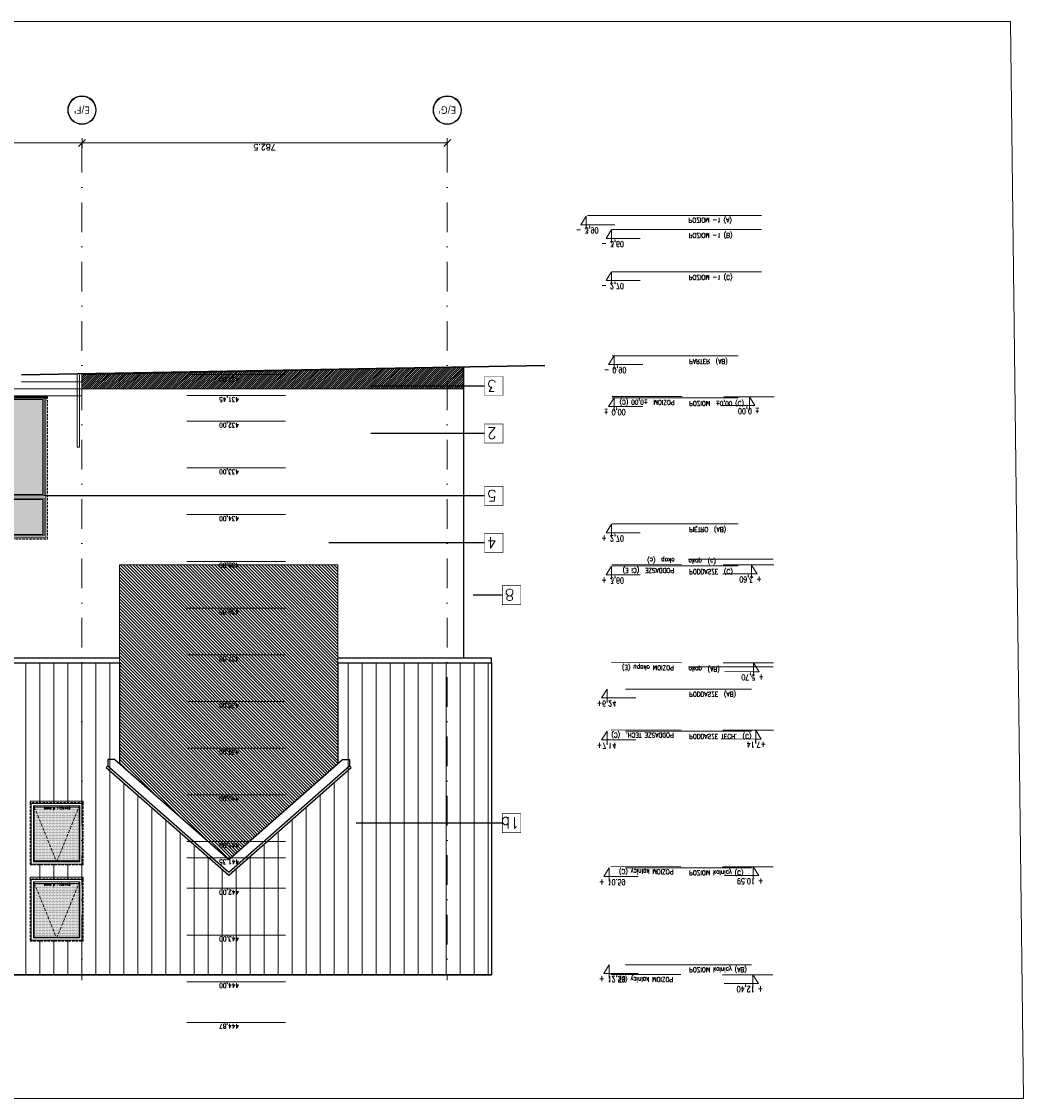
# Model space of a CAD drawing. Header units: millimetres. Extents: x 23192 to 177760, y -399809 to -79279.
# Tile 174 of 256: x 62481 to 64627, y -205278 to -202973. Entities that reach past the tile are written whole.
import ezdxf
from ezdxf.enums import TextEntityAlignment as Align

# ---------------------------------------------------------------- set-up
doc = ezdxf.new("R2010")
doc.units = ezdxf.units.MM
for name, pattern in [('CACHE', [9.525, 6.35, -3.175]), ('CARKOVANA', [7.5, 5, -2.5]), ('DASHDOT', [25.4, 12.7, -6.35, 0, -6.35])]:
    doc.linetypes.add(name, pattern=pattern)
doc.layers.get('0').update_dxf_attribs({"lineweight": 0})
for name, color, linetype, lineweight in [('! opisy okien elewacja', 7, 'Continuous', 0), ('!! 0_ Istn-okna', 6, 'Continuous', 13), ('!! 0_ Istn-sciany', 3, 'Continuous', 30), ('!! 1  WYDZIELENIE PPOŻ', 252, 'Continuous', 0), ('!! 1_Hatch dach', 252, 'Continuous', 5), ('!! 1_projektowana elewacja', 3, 'Continuous', 25), ('!! wymiary osi', 250, 'Continuous', 9), ('0-osie-liniA', 14, 'DASHDOT', 5), ('0-osie-tx', 66, 'Continuous', 9), ('0-rzedne-blok', 62, 'Continuous', 13)]:
    doc.layers.add(name, color=color, linetype=linetype, lineweight=lineweight)
for name, color, linetype, lineweight, plot in [('!! 0_bloki rzędnych', 7, 'Continuous', 0, False), ('!! 0_ramki', 66, 'Continuous', 9, False), ('!! 0_RZĘDNE BEZWZGLĘDNE', 10, 'Continuous', 0, False), ('ND', 240, 'Continuous', 0, False)]:
    doc.layers.add(name, color=color, linetype=linetype, lineweight=lineweight, plot=plot)
doc.layers.add('!! 1_ELEWACJA KOLOR', color=7, linetype='Continuous', lineweight=13, true_color=0x6888bb)
doc.layers.add('!! 2_ELEWACJA COKÓŁ', color=9, linetype='Continuous', lineweight=13, true_color=0x808080)
doc.layers.add('!!_1  OPISY ELEWACJE', color=250, linetype='Continuous')
doc.styles.add('DEUTSCH', font='SIMPLEX8')
doc.styles.add('SIMPLEX', font='simplex.shx', dxfattribs={"width": 0.77})
doc.styles.add('TAHOMA', font='tahoma.ttf')
doc.styles.add('TXT', font='simplex.shx')
doc.dimstyles.new('DIM50', dxfattribs={"dimscale": 5, "dimtxt": 2.5, "dimasz": 1.5, "dimexe": 0, "dimexo": 0, "dimgap": 0.5, "dimtad": 1, "dimdec": 4, "dimrnd": 0.5, "dimdsep": 46, "dimtxsty": 'TXT', "dimblk1": 'TICK1', "dimblk2": 'TICK1', "dimsah": 1, "dimcen": 0, "dimse1": 1, "dimse2": 1, "dimclrd": 1, "dimclre": 7, "dimclrt": 9, "dimadec": 0, "dimazin": 0, "dimtfac": 1, "dimtdec": 4, "dimtmove": 2, "dimatfit": 3, "dimldrblk": 'TICK1', "dimfxl": 1, "dimtolj": 1, "dimarcsym": 0})
doc.dimstyles.new('OL PB 100', dxfattribs={"dimscale": 4, "dimtxt": 3.5, "dimasz": 0.2, "dimexe": 10, "dimexo": 10, "dimgap": 0.5, "dimtad": 1, "dimdec": 1, "dimrnd": 0.5, "dimzin": 9, "dimdsep": 46, "dimtxsty": 'SIMPLEX', "dimblk": 'thick_MSz', "dimcen": 0.05, "dimdle": 8, "dimse1": 1, "dimse2": 1, "dimclrd": 256, "dimclre": 256, "dimclrt": 3, "dimadec": 1, "dimazin": 2, "dimtfac": 1, "dimtdec": 1, "dimtix": 1, "dimtofl": 0, "dimtmove": 2, "dimatfit": 3, "dimldrblk": 'thick_MSz', "dimfxl": 10, "dimfxlon": 1, "dimtolj": 1, "dimlwd": -1, "dimlwe": -1, "dimarcsym": 0})

# ---------------------------------------------------------------- blocks, each defined once
blk = doc.blocks.new('thick_MSz')
for p, q in [((-10, 0), (10, 0)), ((0, 15), (0, -15))]:
    blk.add_line(p, q)
at = {"const_width": 2, "elevation": 2}
blk.add_lwpolyline([(-7.1, -7.1), (7.1, 7.1)], dxfattribs=at)
blk = doc.blocks.new('*D3826')
at = {"layer": 'DEFPOINTS', "color": 0, "ltscale": 100, "transparency": 16777216}
for p in [(15576.3, 8739.9), (15576.3, 8648.5), (15846.3, 8648.5)]:
    blk.add_point(p, dxfattribs=at)
at = {"layer": 'ND', "ltscale": 100, "transparency": 16777216}
blk.add_line((15845.5, 8739.9), (15577.1, 8739.9), dxfattribs=at)
at = {"layer": 'ND', "ltscale": 100, "transparency": 16777216, "xscale": 0.8, "yscale": 0.8, "zscale": 0.8}
for p, rotation in [((15576.3, 8739.9), 180.0000000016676), ((15846.3, 8739.9), 1.667546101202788e-09)]:
    blk.add_blockref('thick_MSz', p, dxfattribs=dict(at, rotation=rotation))
at = {"layer": 'ND', "color": 3, "ltscale": 100, "transparency": 16777216, "insert": (15711.3, 8748.9), "char_height": 14, "attachment_point": 5, "rotation": 0, "style": 'SIMPLEX'}
blk.add_mtext('\\A1;270', dxfattribs=at)
blk = doc.blocks.new('D_kota')
for p, q in [((8.7, 0), (8.7, 23)), ((-0.8, 15), (8.7, 15)), ((8.7, 0), (-0.8, 15))]:
    blk.add_line(p, q)
blk.add_lwpolyline([(-0.8, 15), (57.9, 15)])
at = {"style": 'DEUTSCH', "width": 0.8}
blk.add_attdef('POZ.ARCH', (7.3, 19.7), '', height=10, dxfattribs=at)
blk = doc.blocks.new('*D3827')
at = {"layer": 'DEFPOINTS', "color": 0, "ltscale": 100, "transparency": 16777216}
for p in [(15846.3, 8789.5), (14272.3, 8752.2), (15846.3, 8606.6)]:
    blk.add_point(p, dxfattribs=at)
at = {"layer": 'ND', "ltscale": 100, "transparency": 16777216}
blk.add_line((14273.1, 8789.5), (15845.5, 8789.5), dxfattribs=at)
at = {"layer": 'ND', "ltscale": 100, "transparency": 16777216, "xscale": 0.8, "yscale": 0.8, "zscale": 0.8}
for p, rotation in [((14272.3, 8789.5), 180.0000000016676), ((15846.3, 8789.5), 1.667517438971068e-09)]:
    blk.add_blockref('thick_MSz', p, dxfattribs=dict(at, rotation=rotation))
at = {"layer": 'ND', "color": 3, "ltscale": 100, "transparency": 16777216, "insert": (15065.7, 8799.5), "char_height": 14, "attachment_point": 5, "rotation": 0, "style": 'SIMPLEX'}
blk.add_mtext('\\A1;1574', dxfattribs=at)
blk = doc.blocks.new('*D3828')
at = {"layer": 'DEFPOINTS', "color": 0, "ltscale": 100, "transparency": 16777216}
for p in [(15216.3, 8739.9), (15216.3, 8648.5), (15576.3, 8648.5)]:
    blk.add_point(p, dxfattribs=at)
at = {"layer": 'ND', "ltscale": 100, "transparency": 16777216}
blk.add_line((15575.5, 8739.9), (15217.1, 8739.9), dxfattribs=at)
at = {"layer": 'ND', "ltscale": 100, "transparency": 16777216, "xscale": 0.8, "yscale": 0.8, "zscale": 0.8}
for p, rotation in [((15216.3, 8739.9), 180.0000000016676), ((15576.3, 8739.9), 1.667546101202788e-09)]:
    blk.add_blockref('thick_MSz', p, dxfattribs=dict(at, rotation=rotation))
at = {"layer": 'ND', "color": 3, "ltscale": 100, "transparency": 16777216, "insert": (15396.3, 8748.9), "char_height": 14, "attachment_point": 5, "rotation": 0, "style": 'SIMPLEX'}
blk.add_mtext('\\A1;360', dxfattribs=at)
blk = doc.blocks.new('*D3829')
at = {"layer": 'DEFPOINTS', "color": 0, "ltscale": 100, "transparency": 16777216}
for p in [(14862.3, 8739.9), (14862.3, 8648.6), (15216.3, 8648.5)]:
    blk.add_point(p, dxfattribs=at)
at = {"layer": 'ND', "ltscale": 100, "transparency": 16777216}
blk.add_line((15215.5, 8739.9), (14863.1, 8739.9), dxfattribs=at)
at = {"layer": 'ND', "ltscale": 100, "transparency": 16777216, "xscale": 0.8, "yscale": 0.8, "zscale": 0.8}
for p, rotation in [((14862.3, 8739.9), 180.0000000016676), ((15216.3, 8739.9), 1.667546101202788e-09)]:
    blk.add_blockref('thick_MSz', p, dxfattribs=dict(at, rotation=rotation))
at = {"layer": 'ND', "color": 3, "ltscale": 100, "transparency": 16777216, "insert": (15039.3, 8748.9), "char_height": 14, "attachment_point": 5, "rotation": 0, "style": 'SIMPLEX'}
blk.add_mtext('\\A1;354', dxfattribs=at)
blk = doc.blocks.new('*D3830')
at = {"layer": 'DEFPOINTS', "color": 0, "ltscale": 100, "transparency": 16777216}
for p in [(14272.3, 8739.9), (14272.3, 8693), (14862.3, 8648.6)]:
    blk.add_point(p, dxfattribs=at)
at = {"layer": 'ND', "ltscale": 100, "transparency": 16777216}
blk.add_line((14861.5, 8739.9), (14273.1, 8739.9), dxfattribs=at)
at = {"layer": 'ND', "ltscale": 100, "transparency": 16777216, "xscale": 0.8, "yscale": 0.8, "zscale": 0.8}
for p, rotation in [((14272.3, 8739.9), 180.0000000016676), ((14862.3, 8739.9), 1.667546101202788e-09)]:
    blk.add_blockref('thick_MSz', p, dxfattribs=dict(at, rotation=rotation))
at = {"layer": 'ND', "color": 3, "ltscale": 100, "transparency": 16777216, "insert": (14567.3, 8748.9), "char_height": 14, "attachment_point": 5, "rotation": 0, "style": 'SIMPLEX'}
blk.add_mtext('\\A1;590', dxfattribs=at)
blk = doc.blocks.new('*D3831')
at = {"layer": 'DEFPOINTS', "color": 0, "ltscale": 100, "transparency": 16777216}
for p in [(15486.3, 8710.4), (15486.3, 8648.5), (15756.3, 8648.5)]:
    blk.add_point(p, dxfattribs=at)
at = {"layer": 'ND', "ltscale": 100, "transparency": 16777216}
blk.add_line((15755.5, 8710.4), (15487.1, 8710.4), dxfattribs=at)
at = {"layer": 'ND', "ltscale": 100, "transparency": 16777216, "xscale": 0.8, "yscale": 0.8, "zscale": 0.8}
for p, rotation in [((15486.3, 8710.4), 180.0000000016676), ((15756.3, 8710.4), 1.667546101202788e-09)]:
    blk.add_blockref('thick_MSz', p, dxfattribs=dict(at, rotation=rotation))
at = {"layer": 'ND', "color": 3, "ltscale": 100, "transparency": 16777216, "insert": (15621.3, 8719.4), "char_height": 14, "attachment_point": 5, "rotation": 0, "style": 'SIMPLEX'}
blk.add_mtext('\\A1;270', dxfattribs=at)
blk = doc.blocks.new('*D3832')
at = {"layer": 'DEFPOINTS', "color": 0, "ltscale": 100, "transparency": 16777216}
for p in [(15126.3, 8710.4), (15126.3, 8648.5), (15486.3, 8648.5)]:
    blk.add_point(p, dxfattribs=at)
at = {"layer": 'ND', "ltscale": 100, "transparency": 16777216}
blk.add_line((15485.5, 8710.4), (15127.1, 8710.4), dxfattribs=at)
at = {"layer": 'ND', "ltscale": 100, "transparency": 16777216, "xscale": 0.8, "yscale": 0.8, "zscale": 0.8, "rotation": 180}
blk.add_blockref('thick_MSz', (15126.3, 8710.4), dxfattribs=at)
at = {"layer": 'ND', "ltscale": 100, "transparency": 16777216, "xscale": 0.8, "yscale": 0.8, "zscale": 0.8}
blk.add_blockref('thick_MSz', (15486.3, 8710.4), dxfattribs=at)
at = {"layer": 'ND', "color": 3, "ltscale": 100, "transparency": 16777216, "insert": (15306.3, 8701.4), "char_height": 14, "attachment_point": 5, "rotation": 180, "style": 'SIMPLEX'}
blk.add_mtext('\\A1;360', dxfattribs=at)
blk = doc.blocks.new('*D3824')
at = {"layer": 'DEFPOINTS', "color": 0, "ltscale": 100, "transparency": 16777216}
for p in [(14772.3, 8709.4), (14772.3, 8648.5), (15126.3, 8648.5)]:
    blk.add_point(p, dxfattribs=at)
at = {"layer": 'ND', "ltscale": 100, "transparency": 16777216}
blk.add_line((15125.5, 8709.4), (14773.1, 8709.4), dxfattribs=at)
at = {"layer": 'ND', "ltscale": 100, "transparency": 16777216, "xscale": 0.8, "yscale": 0.8, "zscale": 0.8, "rotation": 180}
blk.add_blockref('thick_MSz', (14772.3, 8709.4), dxfattribs=at)
at = {"layer": 'ND', "ltscale": 100, "transparency": 16777216, "xscale": 0.8, "yscale": 0.8, "zscale": 0.8}
blk.add_blockref('thick_MSz', (15126.3, 8709.4), dxfattribs=at)
at = {"layer": 'ND', "color": 3, "ltscale": 100, "transparency": 16777216, "insert": (14949.3, 8700.4), "char_height": 14, "attachment_point": 5, "rotation": 180, "style": 'SIMPLEX'}
blk.add_mtext('\\A1;354', dxfattribs=at)
blk = doc.blocks.new('*D3825')
at = {"layer": 'DEFPOINTS', "color": 0, "ltscale": 100, "transparency": 16777216}
for p in [(14479.8, 8709.4), (14479.8, 8593.5), (14772.3, 8593.5)]:
    blk.add_point(p, dxfattribs=at)
at = {"layer": 'ND', "ltscale": 100, "transparency": 16777216}
blk.add_line((14771.5, 8709.4), (14480.6, 8709.4), dxfattribs=at)
at = {"layer": 'ND', "ltscale": 100, "transparency": 16777216, "xscale": 0.8, "yscale": 0.8, "zscale": 0.8, "rotation": 180}
blk.add_blockref('thick_MSz', (14479.8, 8709.4), dxfattribs=at)
at = {"layer": 'ND', "ltscale": 100, "transparency": 16777216, "xscale": 0.8, "yscale": 0.8, "zscale": 0.8}
blk.add_blockref('thick_MSz', (14772.3, 8709.4), dxfattribs=at)
at = {"layer": 'ND', "color": 3, "ltscale": 100, "transparency": 16777216, "insert": (14626.1, 8718.4), "char_height": 14, "attachment_point": 5, "style": 'SIMPLEX'}
blk.add_mtext('\\A1;292.5', dxfattribs=at)
blk = doc.blocks.new('RZĘDNE BEZWZGLĘDNE')
at = {"layer": '!! 0_RZĘDNE BEZWZGLĘDNE'}
for points in [[(62904.4, -203122.6), (63115.5, -203122.6)], [(62904.4, -203209.6), (63115.5, -203209.6)], [(62904.4, -203309.6), (63115.5, -203309.6)], [(62904.4, -203409.6), (63115.5, -203409.6)], [(62904.4, -203474.6), (63115.5, -203474.6)], [(62904.4, -203509.6), (63115.5, -203509.6)], [(62904.4, -203609.6), (63115.5, -203609.6)], [(62904.4, -203709.6), (63115.5, -203709.6)], [(62904.4, -203809.6), (63115.5, -203809.6)], [(62904.4, -203909.6), (63115.5, -203909.6)], [(62904.4, -204009.6), (63115.5, -204009.6)], [(62904.4, -204109.6), (63115.5, -204109.6)], [(62904.4, -204209.6), (63115.5, -204209.6)], [(62904.4, -204309.6), (63115.5, -204309.6)], [(62904.4, -204409.6), (63115.5, -204409.6)], [(62904.4, -204464.6), (63115.5, -204464.6)], [(62904.4, -204509.6), (63115.5, -204509.6)]]:
    blk.add_lwpolyline(points, dxfattribs=at)
at = {"layer": '!! 0_RZĘDNE BEZWZGLĘDNE', "char_height": 10, "attachment_point": 1, "style": 'SIMPLEX'}
for s, insert in [('444,87', (63003.7, -203109.2)), ('444,00', (63003.7, -203196.2)), ('443,00', (63003.7, -203296.2)), ('442,00', (63003.7, -203396.2)), ('441,35', (63003.7, -203461.2)), ('441,00', (63003.7, -203496.2)), ('440,00', (63003.7, -203596.2)), ('439,00', (63003.7, -203696.2)), ('438,00', (63003.7, -203796.2)), ('437,00', (63003.7, -203896.2)), ('436,00', (63003.7, -203996.2)), ('435,00', (63003.7, -204096.2)), ('434,00', (63003.7, -204196.2)), ('433,00', (63003.7, -204296.2)), ('432,00', (63003.7, -204396.2)), ('431,45', (63003.7, -204451.2)), ('431,00', (63003.7, -204494.2))]:
    blk.add_mtext_dynamic_manual_height_columns(s, width=111.802, gutter_width=20, heights=[0], dxfattribs=dict(at, insert=insert))
blk = doc.blocks.new('*U81')
h = blk.add_hatch(color=256)
edge = h.paths.add_edge_path()
edge.add_arc((0, 0), 30.6, 0, 360)
edge = h.paths.add_edge_path(flags=17)
edge.add_arc((0, 0), 29.4, 0, 360)
for radius in [30.6, 29.4]:
    blk.add_circle((0, 0), radius)
at = {"style": 'TAHOMA', "flags": 8}
blk.add_attdef('ANSICHTSNUMMER', text='', height=16, dxfattribs=at).set_placement((0, 0), align=Align.MIDDLE_CENTER)
blk = doc.blocks.new('TICK1')
at = {"color": 2}
blk.add_line((-1, -1), (1, 1), dxfattribs=at)
at = {"color": 0}
for p, q in [((0, 0), (-1, 0)), ((0, -1.4), (0, 1.4))]:
    blk.add_line(p, q, dxfattribs=at)
blk = doc.blocks.new('*D3726')
at = {"layer": '!! wymiary osi', "color": 1, "lineweight": -2, "transparency": 16777216}
blk.add_line((63385.1, -211174.5), (62617.6, -211174.5), dxfattribs=at)
at = {"layer": 'DEFPOINTS', "color": 0, "transparency": 16777216}
for p in [(62610.1, -211174.5), (62610.1, -211174.5), (63392.6, -211174.5)]:
    blk.add_point(p, dxfattribs=at)
at = {"layer": '!! wymiary osi', "color": 1, "lineweight": -2, "transparency": 16777216, "xscale": 7.5, "yscale": 7.5, "zscale": 7.5, "rotation": 180}
blk.add_blockref('TICK1', (62610.1, -211174.5), dxfattribs=at)
at = {"layer": '!! wymiary osi', "color": 1, "lineweight": -2, "transparency": 16777216, "xscale": 7.5, "yscale": 7.5, "zscale": 7.5}
blk.add_blockref('TICK1', (63392.6, -211174.5), dxfattribs=at)
at = {"layer": '!! wymiary osi', "color": 9, "transparency": 16777216, "insert": (63001.3, -211183.3), "char_height": 12.5, "attachment_point": 5, "rotation": 180, "style": 'TXT'}
blk.add_mtext('\\A1;782.5', dxfattribs=at)
blk = doc.blocks.new('*D3727')
at = {"layer": '!! wymiary osi', "color": 1, "lineweight": -2, "transparency": 16777216}
blk.add_line((62602.6, -211174.5), (62018.6, -211174.5), dxfattribs=at)
at = {"layer": 'DEFPOINTS', "color": 0, "transparency": 16777216}
for p in [(62011.1, -211174.5), (62011.1, -211174.5), (62610.1, -211174.5)]:
    blk.add_point(p, dxfattribs=at)
at = {"layer": '!! wymiary osi', "color": 1, "lineweight": -2, "transparency": 16777216, "xscale": 7.5, "yscale": 7.5, "zscale": 7.5, "rotation": 180}
blk.add_blockref('TICK1', (62011.1, -211174.5), dxfattribs=at)
at = {"layer": '!! wymiary osi', "color": 1, "lineweight": -2, "transparency": 16777216, "xscale": 7.5, "yscale": 7.5, "zscale": 7.5}
blk.add_blockref('TICK1', (62610.1, -211174.5), dxfattribs=at)
at = {"layer": '!! wymiary osi', "color": 9, "transparency": 16777216, "insert": (62310.6, -211183.3), "char_height": 12.5, "attachment_point": 5, "rotation": 180, "style": 'TXT'}
blk.add_mtext('\\A1;599', dxfattribs=at)
blk = doc.blocks.new('OKNODRZWI 220X295')
at = {"layer": '!! 1_Hatch dach', "true_color": 0x575757}
h = blk.add_hatch(dxfattribs=at)
h.set_pattern_fill('DOTS', color=251, angle=360)
h.set_pattern_definition([(0, (0, 1691.0442), (0.79375, 1.5875), [0, -1.5875])])
h.paths.add_polyline_path([(75142.4, -202346.5), (75047.4, -202346.5), (75047.4, -202549.5), (75142.4, -202549.5)])
h.paths.add_polyline_path([(75253.4, -202346.5), (75153.4, -202346.5), (75153.4, -202549.5), (75253.4, -202549.5)])
h.paths.add_polyline_path([(75253.4, -202261), (75153.4, -202261), (75153.4, -202335.5), (75253.4, -202335.5)])
h.paths.add_polyline_path([(75142.4, -202261), (75047.4, -202261), (75047.4, -202335.5), (75142.4, -202335.5)])
h.paths.add_polyline_path([(75199.5, -202335.7), (75199.6, -202335.6), (75199.5, -202335.3)])
h = blk.add_hatch(dxfattribs=at)
h.set_pattern_fill('ANSI31', color=251, scale=0.05, angle=360)
h.set_pattern_definition([(45, (26489.86939, 35020.72664), (-0.11225320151, 0.11225320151), [])])
h.paths.add_polyline_path([(75037.4, -202552.5), (75263.4, -202552.5), (75263.4, -202555.5), (75037.4, -202555.5)])
at = {"layer": '! opisy okien elewacja'}
for p in [(75040.4, -202499.5), (75040.4, -202548), (75040.4, -202552.5), (75246.4, -202552.5)]:
    blk.add_point(p, dxfattribs=at)
at = {"layer": '!! 0_ Istn-okna', "linetype": 'CARKOVANA', "lineweight": 5}
blk.add_lwpolyline([(75037.4, -202555.5), (75263.4, -202555.5), (75263.4, -202251), (75037.4, -202251)], close=True, dxfattribs=at)
at = {"layer": '!! 0_ Istn-okna'}
for points in [[(75040.4, -202552.5), (75260.4, -202552.5), (75260.4, -202254), (75040.4, -202254)], [(75044.4, -202338.5), (75256.4, -202338.5), (75256.4, -202258), (75044.4, -202258)], [(75142.4, -202261), (75047.4, -202261), (75047.4, -202335.5), (75142.4, -202335.5)], [(75153.4, -202261), (75253.4, -202261), (75253.4, -202335.5), (75153.4, -202335.5)], [(75142.4, -202346.5), (75047.4, -202346.5), (75047.4, -202549.5), (75142.4, -202549.5)], [(75153.4, -202346.5), (75253.4, -202346.5), (75253.4, -202549.5), (75153.4, -202549.5)], [(75037.4, -202552.5), (75263.4, -202552.5), (75263.4, -202555.5), (75037.4, -202555.5)]]:
    blk.add_lwpolyline(points, close=True, dxfattribs=at)
for points in [[(75145.4, -202258), (75145.4, -202338.5)], [(75150.4, -202258), (75150.4, -202338.5)], [(75044.4, -202338.5), (75145.4, -202338.5)], [(75044.4, -202343.5), (75145.4, -202343.5)], [(75044.4, -202343.5), (75044.4, -202552.5)], [(75145.4, -202343.5), (75145.4, -202552.5)], [(75150.4, -202338.5), (75256.4, -202338.5)], [(75150.4, -202343.5), (75256.4, -202343.5)], [(75150.4, -202343.5), (75150.4, -202552.5)], [(75256.4, -202343.5), (75256.4, -202552.5)]]:
    blk.add_lwpolyline(points, dxfattribs=at)
blk.add_lwpolyline([(75260.4, -202254), (75040.4, -202254), (75040.4, -202552.5), (75260.4, -202552.5)], close=True)
at = {"insert": (75200.8, -202544.5), "char_height": 5, "attachment_point": 1, "style": 'TXT'}
blk.add_mtext_dynamic_manual_height_columns('okno 220x295', width=87.931, gutter_width=75, heights=[0], dxfattribs=at)
blk = doc.blocks.new('rzędne elewacji 3')
at = {"layer": '0-rzedne-blok'}
for p, q in [((-21412, 5688.3), (-21262.2, 5688.3)), ((-21173, 5688.3), (-21065, 5688.3)), ((-21412, 5328.3), (-21262.2, 5328.3)), ((-21173, 5328.3), (-21065, 5328.3)), ((-21412.1, 5118.5), (-21262.2, 5118.5)), ((-21173, 5118.5), (-21065, 5118.5)), ((-21412.1, 4974.3), (-21262.2, 4974.3)), ((-21173, 4974.3), (-21065, 4974.3)), ((-21412.1, 4681.8), (-21262.2, 4681.8)), ((-21173, 4681.8), (-21065, 4681.8)), ((-21412.1, 4450.7), (-21262.2, 4450.7)), ((-21173, 4450.7), (-21065, 4450.7))]:
    blk.add_line(p, q, dxfattribs=at)
ref = blk.add_blockref('D_kota', (-21107, 5688.3), dxfattribs=dict(at, xscale=1.250000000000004, yscale=1.250000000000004, zscale=1.250000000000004, rotation=180))
ref.add_attrib('POZ.ARCH', '%%p 0,00  ', (-21096.2, 5663.8), dxfattribs={"layer": '0', "height": 12.5, "rotation": 180, "style": 'DEUTSCH', "width": 0.8})
ref = blk.add_blockref('D_kota', (-21101.6, 5327.9), dxfattribs=dict(at, xscale=1.250000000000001, yscale=1.250000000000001, zscale=1.250000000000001, rotation=179.9999999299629))
ref.add_attrib('POZ.ARCH', '+ 3,60', (-21090.7, 5303.3), dxfattribs={"layer": '0', "height": 12.5, "rotation": 180, "style": 'DEUTSCH', "width": 0.8})
ref = blk.add_blockref('D_kota', (-21096.6, 5118.5), dxfattribs=dict(at, xscale=1.250000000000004, yscale=1.250000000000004, zscale=1.250000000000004, rotation=180))
ref.add_attrib('POZ.ARCH', '+ 5,70', (-21085.8, 5093.9), dxfattribs={"layer": '0', "height": 12.5, "rotation": 180, "style": 'DEUTSCH', "width": 0.8})
ref = blk.add_blockref('D_kota', (-21091.8, 4974.3), dxfattribs=dict(at, xscale=1.250000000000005, yscale=1.250000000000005, zscale=1.250000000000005, rotation=180))
ref.add_attrib('POZ.ARCH', '+7,14', (-21081, 4949.8), dxfattribs={"layer": '0', "height": 12.5, "rotation": 180, "style": 'DEUTSCH', "width": 0.8})
ref = blk.add_blockref('D_kota', (-21096.6, 4681.8), dxfattribs=dict(at, xscale=1.250000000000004, yscale=1.250000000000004, zscale=1.250000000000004, rotation=180))
ref.add_attrib('POZ.ARCH', '+ 10.59', (-21085.8, 4657.2), dxfattribs={"layer": '0', "height": 12.5, "rotation": 180, "style": 'DEUTSCH', "width": 0.8})
ref = blk.add_blockref('D_kota', (-21096.6, 4450.7), dxfattribs=dict(at, xscale=1.250000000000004, yscale=1.250000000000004, zscale=1.250000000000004, rotation=180))
ref.add_attrib('POZ.ARCH', '+ 12,40', (-21085.8, 4426.1), dxfattribs={"layer": '0', "height": 12.5, "rotation": 180, "style": 'DEUTSCH', "width": 0.8})
at = {"layer": '0-rzedne-blok', "style": 'SIMPLEX', "width": 0.77}
for s, p in [('POZIOM  %%P0,00 (C)', (-21278.3, 5681, 0)), ('okap  (c)', (-21277.4, 5342.7)), ('PODDASZE  (Ci E)', (-21278.3, 5321, 0)), ('POZIOM okapu (E)', (-21278.3, 5112.8, 0)), ('PODDASZE TECH.  (C)', (-21278.3, 4968.4, 0)), ('POZIOM kalnicy (C)', (-21278.3, 4676.1, 0)), ('POZIOM kalnicy (E)', (-21278.3, 4445, 0))]:
    blk.add_text(s, height=10, rotation=180, dxfattribs=at).set_placement(p)
blk = doc.blocks.new('POZIOMY BLOK')
for p, q in [((14909.91, 9009.49), (14909.91, 8828.06)), ((15140.67, 9009.49), (15140.67, 8828.06)), ((15756.32, 8984.49), (15756.32, 8664.25)), ((15846.32, 8984.49), (15846.32, 8664.25)), ((15876.32, 8984.49), (15876.32, 8664.25)), ((14272.32, 8962.8), (14272.32, 8693.05)), ((14479.8, 8962.8), (14479.8, 8693.05)), ((14772.32, 8962.8), (14772.32, 8693.05)), ((14862.32, 8962.8), (14862.32, 8693.05)), ((15126.32, 8934), (15126.32, 8664.25)), ((15216.32, 8934), (15216.32, 8664.25)), ((15486.32, 8934), (15486.32, 8664.25)), ((15576.32, 8934), (15576.32, 8664.25)), ((15876.32, 8682.25), (15876.32, 8611.49))]:
    blk.add_line(p, q)
at = {"layer": '0-rzedne-blok'}
ref = blk.add_blockref('D_kota', (14272.32, 8647.32), dxfattribs=dict(at, xscale=1.250000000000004, yscale=1.250000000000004, zscale=1.250000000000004, rotation=90))
ref.add_attrib('POZ.ARCH', '+ 12,50', (14247.74, 8636.49), dxfattribs={"layer": '0', "height": 12.5, "rotation": 90, "style": 'DEUTSCH', "width": 0.8})
ref = blk.add_blockref('D_kota', (14479.8, 8647.32), dxfattribs=dict(at, xscale=1.250000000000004, yscale=1.250000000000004, zscale=1.250000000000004, rotation=90))
ref.add_attrib('POZ.ARCH', '+ 10.59', (14455.22, 8636.49), dxfattribs={"layer": '0', "height": 12.5, "rotation": 90, "style": 'DEUTSCH', "width": 0.8})
ref = blk.add_blockref('D_kota', (15125.85, 8652.26), dxfattribs=dict(at, xscale=1.250000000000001, yscale=1.250000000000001, zscale=1.250000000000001, rotation=89.99999992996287))
ref.add_attrib('POZ.ARCH', '+ 3,60', (15101.27, 8641.44), dxfattribs={"layer": '0', "height": 12.5, "rotation": 90, "style": 'DEUTSCH', "width": 0.8})
ref = blk.add_blockref('D_kota', (15215.85, 8652.26), dxfattribs=dict(at, xscale=1.250000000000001, yscale=1.250000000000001, zscale=1.250000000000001, rotation=89.99999992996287))
ref.add_attrib('POZ.ARCH', '+ 2,70', (15191.27, 8641.44), dxfattribs={"layer": '0', "height": 12.5, "rotation": 90, "style": 'DEUTSCH', "width": 0.8})
ref = blk.add_blockref('D_kota', (15486.32, 8657.67), dxfattribs=dict(at, xscale=1.250000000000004, yscale=1.250000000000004, zscale=1.250000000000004, rotation=90))
ref.add_attrib('POZ.ARCH', '%%p 0,00  ', (15461.74, 8646.85), dxfattribs={"layer": '0', "height": 12.5, "rotation": 90, "style": 'DEUTSCH', "width": 0.8})
ref = blk.add_blockref('D_kota', (15576.32, 8657.67), dxfattribs=dict(at, xscale=1.250000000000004, yscale=1.250000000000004, zscale=1.250000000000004, rotation=90))
ref.add_attrib('POZ.ARCH', '- 0,90  ', (15551.74, 8646.85), dxfattribs={"layer": '0', "height": 12.5, "rotation": 90, "style": 'DEUTSCH', "width": 0.8})
ref = blk.add_blockref('D_kota', (15756.32, 8652.26), dxfattribs=dict(at, xscale=1.250000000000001, yscale=1.250000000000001, zscale=1.250000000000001, rotation=89.99999992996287))
ref.add_attrib('POZ.ARCH', '- 2,70', (15731.74, 8641.44), dxfattribs={"layer": '0', "height": 12.5, "rotation": 90, "style": 'DEUTSCH', "width": 0.8})
ref = blk.add_blockref('D_kota', (15846.32, 8652.26), dxfattribs=dict(at, xscale=1.250000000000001, yscale=1.250000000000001, zscale=1.250000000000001, rotation=89.99999992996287))
ref.add_attrib('POZ.ARCH', '- 3,60', (15821.74, 8641.44), dxfattribs={"layer": '0', "height": 12.5, "rotation": 90, "style": 'DEUTSCH', "width": 0.8})
ref = blk.add_blockref('D_kota', (14772.32, 8642.51), dxfattribs=dict(at, xscale=1.250000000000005, yscale=1.250000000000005, zscale=1.250000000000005, rotation=90))
ref.add_attrib('POZ.ARCH', '+7,14', (14747.74, 8631.68), dxfattribs={"layer": '0', "height": 12.5, "rotation": 90, "style": 'DEUTSCH', "width": 0.8})
ref = blk.add_blockref('D_kota', (14862.32, 8642.51), dxfattribs=dict(at, xscale=1.250000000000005, yscale=1.250000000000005, zscale=1.250000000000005, rotation=90))
ref.add_attrib('POZ.ARCH', '+6,24', (14837.74, 8631.68), dxfattribs={"layer": '0', "height": 12.5, "rotation": 90, "style": 'DEUTSCH', "width": 0.8})
ref = blk.add_blockref('D_kota', (15875.5, 8597.99), dxfattribs=dict(at, xscale=1.250000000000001, yscale=1.250000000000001, zscale=1.250000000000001, rotation=89.99999992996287))
ref.add_attrib('POZ.ARCH', '- 3,90', (15850.92, 8587.16), dxfattribs={"layer": '0', "height": 12.5, "rotation": 90, "style": 'DEUTSCH', "width": 0.8})
at = {"style": 'SIMPLEX', "width": 0.77}
for s, p in [('POZIOM kalnicy (AB)', (14266.63, 8829.03, -0.04)), ('PODDASZE TECH.  (C)', (14766.35, 8829.03, -0.04)), ('POZIOM kalnicy (C)', (14474.11, 8829.03, -0.04)), ('PODDASZE  (AB)', (14856.35, 8829.03, -0.04)), ('PODDASZE  (C)', (15118.99, 8829.03, -0.04)), ('POZIOM  %%P0,00 (C)', (15478.99, 8829.03, -0.04)), ('PIĘTRO  (AB)', (15208.99, 8829.03, -0.04)), ('PARTER  (AB)', (15568.99, 8829.03, -0.04)), ('POZIOM -1 (C)', (15748.99, 8828.23, -0.04)), ('POZIOM -1 (B)', (15838.99, 8828.23, -0.04)), ('POZIOM -1 (A)', (15871.38, 8827.97, -0.04)), ('okap  (AB)', (14909.91, 8828.06)), ('okap  (c)', (15140.67, 8828.06))]:
    blk.add_text(s, height=10, rotation=90, dxfattribs=at).set_placement(p)
at = {"layer": 'ND', "ltscale": 100}
dim = blk.add_linear_dim(base=(15846.32, 8789.48), p1=(14272.32, 8752.23), p2=(15846.32, 8606.6), angle=180, dimstyle='OL PB 100', dxfattribs=at)
dim.commit()
dim.dimension.update_dxf_attribs({"geometry": '*D3827', "text_midpoint": (15065.71, 8799.48), "dimtype": 160})
for base, p1, p2, picture, middle in [((14272.32, 8739.89), (14862.32, 8648.65), (14272.32, 8693.05), '*D3830', (14567.32, 8748.89)), ((14862.32, 8739.89), (15216.32, 8648.52), (14862.32, 8648.65), '*D3829', (15039.32, 8748.89)), ((15216.32, 8739.89), (15576.32, 8648.52), (15216.32, 8648.52), '*D3828', (15396.32, 8748.89)), ((15576.32, 8739.89), (15846.32, 8648.52), (15576.32, 8648.52), '*D3826', (15711.32, 8748.89)), ((14772.32, 8709.43), (15126.32, 8648.52), (14772.32, 8648.52), '*D3824', (14949.32, 8700.43)), ((15126.32, 8710.39), (15486.32, 8648.52), (15126.32, 8648.52), '*D3832', (15306.32, 8701.39)), ((15486.32, 8710.39), (15756.32, 8648.52), (15486.32, 8648.52), '*D3831', (15621.32, 8719.39))]:
    dim = blk.add_linear_dim(base=base, p1=p1, p2=p2, angle=180, dimstyle='OL PB 100', dxfattribs=at)
    dim.commit()
    dim.dimension.update_dxf_attribs({"geometry": picture, "text_midpoint": middle})
dim = blk.add_linear_dim(base=(14479.8, 8709.43), p1=(14772.32, 8593.49), p2=(14479.8, 8593.49), dimstyle='OL PB 100', dxfattribs=at)
dim.commit()
dim.dimension.update_dxf_attribs({"geometry": '*D3825', "text_midpoint": (14626.06, 8718.43)})
blk = doc.blocks.new('BLOK OSIE DE')
at = {"layer": '0-osie-liniA', "ltscale": 5}
for points in [[(62610.06735, -211174.54046), (62610.06735, -212967.07145)], [(63392.56735, -211174.54046), (63392.56735, -212967.07145)]]:
    blk.add_lwpolyline(points, dxfattribs=at)
at = {"layer": '0-osie-tx'}
ref = blk.add_blockref('*U81', (62610.06735, -211104.04341), dxfattribs=at)
ref.add_attrib('ANSICHTSNUMMER', "E/F'", dxfattribs={"layer": '0', "height": 16, "rotation": 180, "style": 'TAHOMA', "flags": 8}).set_placement((62610.06735, -211104.04341), align=Align.MIDDLE_CENTER)
ref = blk.add_blockref('*U81', (63392.56735, -211104.04341), dxfattribs=at)
ref.add_attrib('ANSICHTSNUMMER', "E/G'", dxfattribs={"layer": '0', "height": 16, "rotation": 180, "style": 'TAHOMA', "flags": 8}).set_placement((63392.56735, -211104.04341), align=Align.MIDDLE_CENTER)
at = {"layer": '!! wymiary osi'}
for base, p1, p2, picture, middle in [((62011.06735, -211174.54046), (62610.06735, -211174.54046), (62011.06735, -211174.54046), '*D3727', (62310.56735, -211183.29046)), ((62610.06735, -211174.54046), (63392.56735, -211174.54046), (62610.06735, -211174.54046), '*D3726', (63001.31735, -211183.29046))]:
    dim = blk.add_linear_dim(base=base, p1=p1, p2=p2, angle=180, dimstyle='DIM50', dxfattribs=at)
    dim.commit()
    dim.dimension.update_dxf_attribs({"geometry": picture, "text_midpoint": middle})

msp = doc.modelspace()

# ---------------------------------------------------------------- hatches: boundary and pattern name
at = {"layer": '!! 1_ELEWACJA KOLOR', "true_color": 0x4f5358}
h = msp.add_hatch(dxfattribs=at)
h.set_pattern_fill('ANSI31', color=251, scale=1.5, angle=-90)
h.set_pattern_definition([(315, (0, -139.75), (3.36759605, 3.36759605), [])])
h.paths.add_polyline_path([(62690.44128, -204561.23741), (62690.44128, -204135.85944), (63158.18947, -204135.85944), (63158.18947, -204561.23741), (62924.31537, -204767.04662)])
at = {"layer": '!! 1_Hatch dach'}
h = msp.add_hatch(dxfattribs=at)
h.set_pattern_fill('_USER', color=8, scale=30, angle=90, pattern_type=0)
h.set_pattern_definition([(90, (0, -139.75), (-30, 2e-15), [])])
h.paths.add_polyline_path([(62612.6893, -204807.79363), (62612.6893, -204941.79363), (62498.9393, -204941.79363), (62498.9393, -204807.79363)], flags=16)
h.paths.add_polyline_path([(62612.6893, -204644.50499), (62612.6893, -204778.50499), (62498.9393, -204778.50499), (62498.9393, -204644.50499)], flags=16)
h.paths.add_polyline_path([(63158.18947, -204345.69187), (63158.18947, -204594.93107), (62924.31537, -204800.34827), (62690.44128, -204594.59212), (62690.44128, -204345.69187), (62361.56735, -204345.69187), (62360.06735, -204466.10743), (62393.82892, -204466.10743), (62393.82892, -204488.36528), (62229.98557, -204632.54743), (62230.08784, -204784.62511), (61412.16962, -204784.62511), (61412.06735, -205013.55683), (63487.0634, -205013.55683), (63487.0634, -204345.69187)])
at = {"layer": '!! 1_Hatch dach', "true_color": 0x575757}
h = msp.add_hatch(dxfattribs=at)
h.set_pattern_fill('DOTS', color=251)
h.set_pattern_definition([(0, (-12265.8588, -995.254), (0.79375, 1.5875), [0, -1.5875])])
h.paths.add_polyline_path([(62507.9393, -204654.50499), (62603.6893, -204654.50499), (62603.6893, -204769.50499), (62507.9393, -204769.50499)])
h = msp.add_hatch(dxfattribs=at)
h.set_pattern_fill('DOTS', color=251)
h.set_pattern_definition([(0, (-12265.8588, -831.9653), (0.79375, 1.5875), [0, -1.5875])])
h.paths.add_polyline_path([(62507.9393, -204817.79363), (62603.6893, -204817.79363), (62603.6893, -204932.79363), (62507.9393, -204932.79363)])
at = {"layer": '!! 2_ELEWACJA COKÓŁ', "true_color": 0x2b2b2c}
h = msp.add_hatch(dxfattribs=at)
h.set_pattern_fill('ANSI31', color=250)
h.set_pattern_definition([(225, (57913.864, -203778.1074), (2.245064, -2.245064), [])])
h.paths.add_polyline_path([(63426.76216, -203712.22456), (63427.0634, -203759.10743), (62610.06735, -203759.10743), (62610.06735, -203729.10743)])

# ---------------------------------------------------------------- linework, layer by layer
at = {"layer": '!! 0_ Istn-okna'}
for points in [[(62498.9393, -204646.50499), (62612.6893, -204646.50499), (62612.6893, -204641.50499), (62498.9393, -204641.50499)], [(62500.9393, -204776.50499), (62610.6893, -204776.50499), (62610.6893, -204646.50499), (62500.9393, -204646.50499)], [(62505.9393, -204771.50499), (62605.6893, -204771.50499), (62605.6893, -204651.50499), (62505.9393, -204651.50499)], [(62498.9393, -204809.79363), (62612.6893, -204809.79363), (62612.6893, -204804.79363), (62498.9393, -204804.79363)], [(62500.9393, -204939.79363), (62610.6893, -204939.79363), (62610.6893, -204809.79363), (62500.9393, -204809.79363)], [(62505.9393, -204934.79363), (62605.6893, -204934.79363), (62605.6893, -204814.79363), (62505.9393, -204814.79363)]]:
    msp.add_lwpolyline(points, close=True, dxfattribs=at)
at = {"layer": '!! 0_ Istn-okna', "linetype": 'CARKOVANA', "lineweight": 5}
for points in [[(62498.9393, -204778.50499), (62612.6893, -204778.50499), (62612.6893, -204644.50499), (62498.9393, -204644.50499)], [(62498.9393, -204941.79363), (62612.6893, -204941.79363), (62612.6893, -204807.79363), (62498.9393, -204807.79363)]]:
    msp.add_lwpolyline(points, close=True, dxfattribs=at)
at = {"layer": '!! 0_ Istn-okna'}
for points in [[(62505.9393, -204646.50499), (62605.6893, -204646.50499)], [(62505.9393, -204651.50499), (62605.6893, -204651.50499)], [(62507.9393, -204651.50499), (62507.9393, -204769.50499), (62603.6893, -204769.50499), (62603.6893, -204651.50499)], [(62507.9393, -204654.50499), (62603.6893, -204654.50499)], [(62505.9393, -204809.79363), (62605.6893, -204809.79363)], [(62505.9393, -204814.79363), (62605.6893, -204814.79363)], [(62507.9393, -204814.79363), (62507.9393, -204932.79363), (62603.6893, -204932.79363), (62603.6893, -204814.79363)], [(62507.9393, -204817.79363), (62603.6893, -204817.79363)]]:
    msp.add_lwpolyline(points, dxfattribs=at)
at = {"layer": '!! 0_ Istn-sciany'}
msp.add_lwpolyline([(62480.56735, -203729.10743), (63601.46007, -203709.10743)], dxfattribs=at)
at = {"layer": '!! 0_ramki'}
msp.add_lwpolyline([(57423.43585, -205278.37862), (64626.72452, -205278.37862), (64599.09384, -202972.5386), (57395.80517, -202972.5386)], close=True, dxfattribs=at)
at = {"layer": '!! 1  WYDZIELENIE PPOŻ'}
msp.add_lwpolyline([(63426.76216, -203712.22456), (63427.0634, -203759.10743), (62610.06735, -203759.10743), (62610.06735, -203729.10743)], close=True, dxfattribs=at)
for points in [[(62420.56735, -203774.10743), (62610.06735, -203774.10743), (62610.06735, -203729.10743)], [(62605.06735, -203729.10743), (62605.06735, -203884.10743), (62600.06735, -203884.10743), (62600.06735, -203729.10743)], [(62450.56735, -203759.10743), (62610.06735, -203759.10743)], [(62480.56735, -203744.10743), (62610.06735, -203744.10743)]]:
    msp.add_lwpolyline(points, dxfattribs=at)
at = {"layer": '!! 1_Hatch dach', "color": 251, "linetype": 'CACHE', "true_color": 0x575757}
for points in [[(62507.9393, -204654.50499), (62555.8143, -204771.50499), (62603.6893, -204654.50499)], [(62507.9393, -204817.79363), (62555.8143, -204934.79363), (62603.6893, -204817.79363)]]:
    msp.add_lwpolyline(points, dxfattribs=at)
at = {"layer": '!! 1_projektowana elewacja'}
for points in [[(63427.0634, -203712.21918), (63427.0634, -204335.69187)], [(62690.44128, -204335.69187), (62361.56735, -204335.69187)], [(63487.0634, -204345.69187), (63487.0634, -204335.69187), (63158.18947, -204335.69187)], [(63158.18947, -204345.69187), (63487.0634, -204345.69187), (63487.0634, -205013.55683), (61412.06735, -205013.55683), (61412.16962, -204784.62511), (62230.08784, -204784.62511), (62230.02358, -204632.54743), (62393.82892, -204488.36528), (62393.82892, -204466.10743), (62360.06735, -204466.10743), (62361.56735, -204345.69187), (62690.44128, -204345.69187)], [(62361.56735, -204345.69187), (62690.44128, -204345.69187)], [(62690.44128, -204345.69187), (62690.44128, -204561.23741)], [(63158.18947, -204345.69187), (63158.18947, -204561.23741)], [(63158.18947, -204345.69187), (63487.0634, -204345.69187)], [(63487.0634, -204345.69187), (63487.0634, -205013.55683)], [(62680.57839, -204552.55807), (62665.44128, -204552.55807), (62665.44128, -204565.87873), (62662.13814, -204569.6323)], [(62662.13814, -204569.6323), (62924.31537, -204800.34827), (63186.49261, -204569.6323)], [(62665.44128, -204565.87873), (62924.31537, -204793.68794), (63183.18947, -204565.87873)], [(62680.57839, -204552.55807), (62924.31537, -204767.04662), (63168.05236, -204552.55807)], [(63168.05236, -204552.55807), (63183.18947, -204552.55807), (63183.18947, -204565.87873), (63186.49261, -204569.6323)], [(61412.06735, -205013.55683), (63487.0634, -205013.55683)]]:
    msp.add_lwpolyline(points, dxfattribs=at)
at = {"layer": '!!_1  OPISY ELEWACJE', "const_width": 1.2}
for points in [[(63512.05025, -203732.63287), (63512.05025, -203773.17765), (63472.33591, -203773.17765), (63472.33591, -203732.63287)], [(63512.05025, -203732.63287), (63512.05025, -203773.17765), (63472.33591, -203773.17765), (63472.33591, -203732.63287)], [(63512.05025, -203834.20053), (63512.05025, -203874.74532), (63472.33591, -203874.74532), (63472.33591, -203834.20053)], [(63512.05025, -203834.20053), (63512.05025, -203874.74532), (63472.33591, -203874.74532), (63472.33591, -203834.20053)], [(63512.05025, -203967.77826), (63512.05025, -204008.32304), (63472.33591, -204008.32304), (63472.33591, -203967.77826)], [(63512.05025, -203967.77826), (63512.05025, -204008.32304), (63472.33591, -204008.32304), (63472.33591, -203967.77826)], [(63512.05025, -204068.60175), (63512.05025, -204109.14654), (63472.33591, -204109.14654), (63472.33591, -204068.60175)], [(63512.05025, -204068.60175), (63512.05025, -204109.14654), (63472.33591, -204109.14654), (63472.33591, -204068.60175)], [(63550.0701, -204180.33529), (63550.0701, -204220.88008), (63510.35576, -204220.88008), (63510.35576, -204180.33529)], [(63550.0701, -204180.33529), (63550.0701, -204220.88008), (63510.35576, -204220.88008), (63510.35576, -204180.33529)], [(63550.0701, -204668.50615), (63550.0701, -204709.05094), (63510.35576, -204709.05094), (63510.35576, -204668.50615)], [(63550.0701, -204668.50615), (63550.0701, -204709.05094), (63510.35576, -204709.05094), (63510.35576, -204668.50615)]]:
    msp.add_lwpolyline(points, close=True, dxfattribs=at)
at = {"layer": '!!_1  OPISY ELEWACJE'}
for points in [[(63472.33591, -203752.90526), (63228.72468, -203752.90526)], [(63472.33591, -203854.47292), (63228.72468, -203854.47292)], [(63472.33591, -203988.05065), (62530.66733, -203988.05065)], [(63472.33591, -204088.87415), (63138.63156, -204088.87415)], [(63510.35576, -204200.60769), (63447.74821, -204200.60769)], [(63510.35576, -204688.77855), (63197.42003, -204688.77855)]]:
    msp.add_lwpolyline(points, dxfattribs=at)
for points in [[(62690.44128, -204561.23741), (62690.44128, -204135.85944), (63158.18947, -204135.85944), (63158.18947, -204561.23741), (62924.31537, -204767.04662)], [(62507.9393, -204654.50499), (62603.6893, -204654.50499), (62603.6893, -204769.50499), (62507.9393, -204769.50499)], [(62507.9393, -204817.79363), (62603.6893, -204817.79363), (62603.6893, -204932.79363), (62507.9393, -204932.79363)]]:
    msp.add_lwpolyline(points, close=True)

# ---------------------------------------------------------------- block references
at = {"layer": '!! 0_bloki rzędnych', "linetype": 'Continuous', "xscale": -1, "rotation": 270}
msp.add_blockref('POZIOMY BLOK', (55081.36688, -219264.42994), dxfattribs=at)
at = {"layer": '!! 0_RZĘDNE BEZWZGLĘDNE', "rotation": 180}
msp.add_blockref('RZĘDNE BEZWZGLĘDNE', (125950.05366, -408237.99234), dxfattribs=at)
at = {"layer": '!! 1  WYDZIELENIE PPOŻ', "rotation": 359.8701867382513}
msp.add_blockref('rzędne elewacji 3', (85144.62483, -209512.16891), dxfattribs=at)
msp.add_blockref('BLOK OSIE DE', (0, 7941.93976))
at = {"rotation": 180}
msp.add_blockref('OKNODRZWI 220X295', (137573.36955, -406331.64655), dxfattribs=at)

# ---------------------------------------------------------------- texts
at = {"layer": '!!_1  OPISY ELEWACJE', "char_height": 24, "attachment_point": 1, "rotation": 180, "style": 'TXT'}
for s, insert in [('3', (63498.34833, -203764.50903)), ('2', (63498.34833, -203866.07669)), ('5', (63498.34833, -203999.65442)), ('4', (63498.34833, -204100.47792)), ('8', (63536.36818, -204212.21145)), ('1b', (63547.8364, -204700.38232))]:
    msp.add_mtext_dynamic_manual_height_columns(s, width=40.5447886, gutter_width=90, heights=[0], dxfattribs=dict(at, insert=insert))
at = {"char_height": 5, "attachment_point": 7, "style": 'TXT'}
for insert in [(62529.01705, -204660.91462), (62529.01705, -204824.20326)]:
    msp.add_mtext_dynamic_manual_height_columns('okno p 110x145', width=111.85458, gutter_width=75, heights=[0], dxfattribs=dict(at, insert=insert))

doc.saveas('drawing.dxf')
